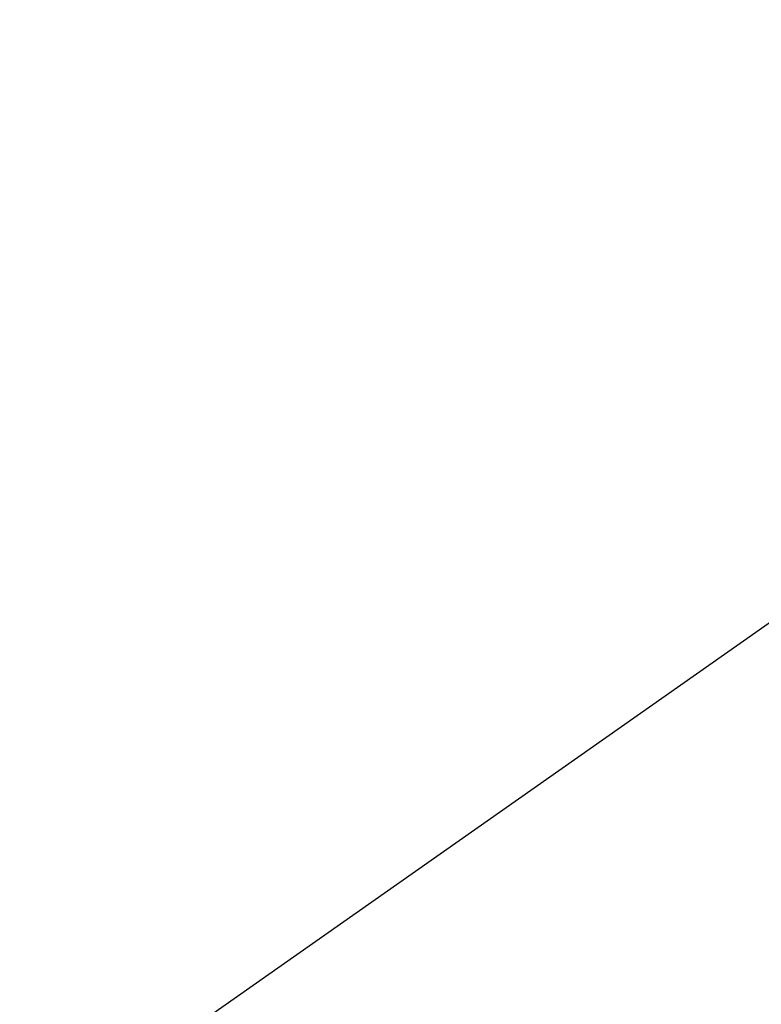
# Model space of a CAD drawing. Extents: x -219 to 381, y -9 to 31.
# Tile 159 of 256: x -0.619662 to -0.61892, y 18.25374 to 18.254725. Entities that reach past the tile are written whole.
import ezdxf

# ---------------------------------------------------------------- set-up
doc = ezdxf.new("R2010")
doc.units = 0
doc.header["$LTSCALE"] = 25.4
doc.layers.get('0').update_dxf_attribs({"color": 13, "linetype": 'CONTINUOUS'})

# ---------------------------------------------------------------- blocks, each defined once
blk = doc.blocks.new('IMPULSE-LED-S-8115_STL_1')
at = {"color": 250}
blk.add_line((-0.68570578, 18.20719528, 4.88322926), (-0.37515858, 18.42537689, 4.66301632), dxfattribs=at)
blk.add_line((-0.68570578, 18.20719528, 4.88322926), (-0.37515858, 18.42537689, 4.66301632), dxfattribs=at)
mesh = blk.add_polyface(dxfattribs=at)
corners = [(-0.55101532, 18.35030174, 219.13278198), (-0.71427572, 18.2542038, 219.24215698), (-0.76256835, 18.341259, 219.23646545)]
mesh.append_faces([[corners[k] for k in face] for face in [(0, 1, 2)]], dxfattribs={"color": 250})
mesh = blk.add_polyface(dxfattribs=at)
corners = [(-0.71427572, 18.2542038, 219.24215698), (-0.60986453, 18.09512138, 219.25273132), (-0.64854443, 18.15018654, 219.33653259)]
mesh.append_faces([[corners[k] for k in face] for face in [(0, 1, 2)]], dxfattribs={"color": 250})

msp = doc.modelspace()

# ---------------------------------------------------------------- block references
at = {"color": 0}
msp.add_blockref('IMPULSE-LED-S-8115_STL_1', (0, 0), dxfattribs=at)

doc.saveas('drawing.dxf')
